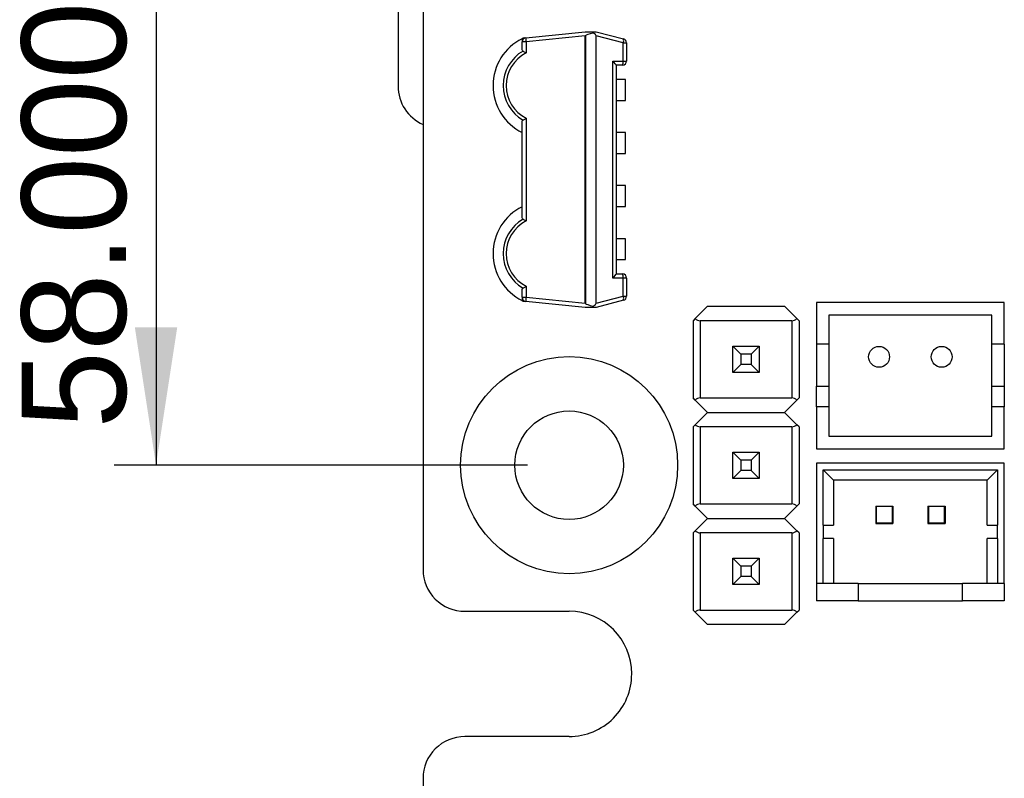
# Model space of a CAD drawing. Header units: millimetres. Extents: x 15 to 205, y 5 to 292.
# Tile 34 of 56: x 37 to 60, y 205 to 223. Entities that reach past the tile are written whole.
import ezdxf

# ---------------------------------------------------------------- set-up
doc = ezdxf.new("R2010")
doc.units = ezdxf.units.MM
doc.layers.add('几何体', color=7, linetype='Continuous')
doc.layers.add('尺寸', color=3, linetype='Continuous')
doc.styles.add('SLDTEXTSTYLE2', font='txt')
doc.dimstyles.new('SLDDIMSTYLE0', dxfattribs={"dimtxt": 2.5, "dimasz": 3.302, "dimexe": 0, "dimexo": 0.0625, "dimtad": 1, "dimdec": 3, "dimrnd": 1e-09, "dimzin": 4, "dimdsep": 46, "dimtxsty": 'SLDTEXTSTYLE2', "dimsah": 1, "dimcen": 0.09, "dimadec": 0, "dimazin": 1, "dimtfac": 1, "dimtdec": 3, "dimtofl": 0, "dimtmove": 0, "dimatfit": 3, "dimfxl": 1, "dimfrac": 2, "dimtolj": 1, "dimtzin": 12, "dimarcsym": 0})

# ---------------------------------------------------------------- blocks, each defined once
blk = doc.blocks.new('_D_1')
at = {"layer": '尺寸', "transparency": 16777216}
for p, q in [((48.945, 270.403), (39.046, 270.403)), ((40.046, 270.403), (40.046, 212.403)), ((48.945, 212.403), (39.046, 212.403))]:
    blk.add_line(p, q, dxfattribs=at)
for points in [[(40.046, 270.403), (39.538, 267.101), (40.554, 267.101)], [(40.046, 212.403), (40.554, 215.705), (39.538, 215.705)]]:
    blk.add_solid(points, dxfattribs=at)
at = {"layer": '尺寸', "transparency": 16777216, "insert": (36.823, 213.278), "char_height": 2.5, "attachment_point": 1, "rotation": 90, "style": 'SLDTEXTSTYLE2'}
blk.add_mtext('58.000', dxfattribs=at)

msp = doc.modelspace()

# ---------------------------------------------------------------- linework, layer by layer
at = {"layer": '几何体'}
for p, q in [((46.4452, 259.5631), (46.4452, 209.903)), ((45.8452, 231.4833), (45.8452, 221.4833)), ((48.9112, 222.642), (50.3302, 222.7831)), ((50.3302, 222.7831), (50.5233, 222.7831)), ((50.5233, 222.7831), (50.5892, 222.7831)), ((50.5892, 222.7831), (51.2462, 222.6125)), ((48.8211, 222.6179), (48.8211, 222.5425)), ((48.8211, 222.3624), (48.8211, 222.5425)), ((48.9144, 222.5425), (48.8211, 222.5425)), ((50.3268, 222.6829), (48.9144, 222.5425)), ((48.9144, 222.5425), (48.9144, 222.2775)), ((50.3268, 216.2832), (50.3268, 222.6829)), ((50.3335, 222.6903), (50.3335, 216.2758)), ((50.5892, 216.2811), (50.5892, 222.685)), ((51.2415, 222.5157), (50.5892, 222.685)), ((51.2415, 222.0831), (51.2415, 222.5157)), ((51.2415, 222.5157), (51.3211, 222.5157)), ((51.3211, 222.5157), (51.3211, 222.0831)), ((50.9915, 222.0831), (51.2415, 222.0831)), ((50.9915, 216.8831), (50.9915, 222.0831)), ((51.2415, 222.0831), (51.3211, 222.0831)), ((51.0711, 221.9851), (51.0711, 216.981)), ((51.2211, 221.9831), (51.0711, 221.9831)), ((51.2938, 221.6381), (51.0711, 221.6381)), ((51.2938, 221.1381), (51.2938, 221.6381)), ((51.0711, 221.1381), (51.2938, 221.1381)), ((48.8211, 218.3377), (48.8211, 220.6284)), ((48.9144, 220.7133), (48.9144, 218.2528)), ((51.2938, 220.3681), (51.0711, 220.3681)), ((51.2938, 219.8681), (51.2938, 220.3681)), ((51.0711, 219.8681), (51.2938, 219.8681)), ((51.2938, 219.0981), (51.0711, 219.0981)), ((51.2938, 218.5981), (51.2938, 219.0981)), ((51.0711, 218.5981), (51.2938, 218.5981)), ((51.2938, 217.8281), (51.0711, 217.8281)), ((51.2938, 217.3281), (51.2938, 217.8281)), ((51.0711, 217.3281), (51.2938, 217.3281)), ((51.2415, 216.8831), (50.9915, 216.8831)), ((51.0711, 216.9831), (51.2211, 216.9831)), ((51.2415, 216.4504), (51.2415, 216.8831)), ((51.3211, 216.8831), (51.2415, 216.8831)), ((51.3211, 216.8831), (51.3211, 216.4504)), ((48.8211, 216.4236), (48.8211, 216.6037)), ((48.9144, 216.6886), (48.9144, 216.4236)), ((48.8211, 216.4236), (48.9144, 216.4236)), ((48.8211, 216.4236), (48.8211, 216.3482)), ((48.9144, 216.4236), (50.3268, 216.2832)), ((50.5892, 216.2811), (51.2415, 216.4504)), ((51.2415, 216.4504), (51.3211, 216.4504)), ((50.3302, 216.1831), (48.9112, 216.3241)), ((50.5233, 216.1831), (50.3302, 216.1831)), ((50.5892, 216.1831), (50.5233, 216.1831)), ((51.2462, 216.3536), (50.5892, 216.1831)), ((53.2606, 216.2081), (52.9657, 215.9132)), ((53.2606, 216.2081), (55.1096, 216.2081)), ((55.4045, 215.9132), (55.1096, 216.2081)), ((55.872, 216.2982), (55.872, 215.2982)), ((60.372, 216.2982), (55.872, 216.2982)), ((60.372, 215.2982), (60.372, 216.2982)), ((52.9657, 215.9132), (52.9151, 215.8626)), ((55.4551, 215.8626), (55.4045, 215.9132)), ((60.072, 215.9982), (56.172, 215.9982)), ((56.172, 215.9982), (56.172, 215.2982)), ((60.072, 215.2982), (60.072, 215.9982)), ((52.9151, 215.8626), (52.9151, 214.0135)), ((55.2823, 215.8626), (53.0878, 215.8626)), ((53.0878, 215.8626), (53.0878, 214.0135)), ((55.2823, 215.8626), (55.2823, 214.0135)), ((55.4551, 215.8626), (55.4551, 214.0135)), ((53.8701, 215.2532), (53.8701, 215.253)), ((53.8701, 215.253), (54.0601, 215.0633)), ((53.8701, 215.253), (54.5001, 215.253)), ((53.8701, 214.623), (53.8701, 215.253)), ((54.5001, 215.253), (54.3101, 215.0633)), ((54.5001, 215.2532), (54.5001, 215.253)), ((54.5001, 215.253), (54.5001, 214.623)), ((56.172, 215.2982), (55.872, 215.2982)), ((55.872, 215.2982), (55.872, 214.2982)), ((56.172, 215.2982), (56.172, 214.2982)), ((60.372, 215.2982), (60.072, 215.2982)), ((60.072, 214.2982), (60.072, 215.2982)), ((60.372, 215.2982), (60.372, 214.2982)), ((54.3101, 215.0633), (54.0601, 215.0633)), ((54.0601, 215.0633), (54.0601, 214.8133)), ((54.3101, 215.0633), (54.3101, 214.8133)), ((54.0601, 214.8133), (53.8701, 214.623)), ((54.3101, 214.8133), (54.0601, 214.8133)), ((54.3101, 214.8133), (54.5001, 214.623)), ((54.5001, 214.623), (53.8701, 214.623)), ((55.872, 214.2982), (56.172, 214.2982)), ((55.872, 213.7982), (55.872, 214.2982)), ((56.172, 214.2982), (56.172, 213.7982)), ((60.072, 213.7982), (60.072, 214.2982)), ((60.072, 214.2982), (60.372, 214.2982)), ((60.372, 214.2982), (60.372, 213.7982)), ((52.9657, 213.9629), (52.9151, 214.0135)), ((53.0878, 214.0135), (55.2823, 214.0135)), ((55.4045, 213.9629), (55.4551, 214.0135)), ((53.2606, 213.6681), (52.9657, 213.9629)), ((55.1096, 213.6681), (55.4045, 213.9629)), ((56.172, 213.7982), (55.872, 213.7982)), ((55.872, 213.7982), (55.872, 212.7982)), ((56.172, 213.7982), (56.172, 213.0982)), ((60.372, 213.7982), (60.072, 213.7982)), ((60.072, 213.0982), (60.072, 213.7982)), ((60.372, 212.7982), (60.372, 213.7982)), ((53.2606, 213.6681), (52.9657, 213.3732)), ((53.2606, 213.6681), (55.1096, 213.6681)), ((55.4045, 213.3732), (55.1096, 213.6681)), ((52.9657, 213.3732), (52.9151, 213.3226)), ((52.9151, 213.3226), (52.9151, 211.4735)), ((55.2823, 213.3226), (53.0878, 213.3226)), ((53.0878, 213.3226), (53.0878, 211.4735)), ((55.2823, 213.3226), (55.2823, 211.4735)), ((55.4551, 213.3226), (55.4045, 213.3732)), ((55.4551, 213.3226), (55.4551, 211.4735)), ((56.172, 213.0982), (60.072, 213.0982)), ((53.8701, 212.7132), (53.8701, 212.713)), ((53.8701, 212.083), (53.8701, 212.713)), ((53.8701, 212.713), (54.0601, 212.5233)), ((53.8701, 212.713), (54.5001, 212.713)), ((54.5001, 212.713), (54.3101, 212.5233)), ((54.5001, 212.7132), (54.5001, 212.713)), ((54.5001, 212.713), (54.5001, 212.083)), ((55.872, 212.7982), (60.372, 212.7982)), ((54.3101, 212.5233), (54.0601, 212.5233)), ((54.0601, 212.5233), (54.0601, 212.2733)), ((54.3101, 212.5233), (54.3101, 212.2733)), ((60.373, 212.455), (55.873, 212.455)), ((55.873, 212.455), (55.873, 209.565)), ((60.373, 209.565), (60.373, 212.455)), ((54.0601, 212.2733), (53.8701, 212.083)), ((54.3101, 212.2733), (54.0601, 212.2733)), ((54.3101, 212.2733), (54.5001, 212.083)), ((56.033, 212.295), (56.283, 212.045)), ((56.033, 210.9663), (56.033, 212.295)), ((56.033, 212.295), (60.213, 212.295)), ((60.213, 212.295), (59.963, 212.045)), ((60.213, 212.295), (60.213, 210.9663)), ((54.5001, 212.083), (53.8701, 212.083)), ((56.283, 212.045), (56.283, 210.9663)), ((59.963, 212.045), (56.283, 212.045)), ((59.963, 210.9663), (59.963, 212.045)), ((52.9657, 211.4229), (52.9151, 211.4735)), ((53.2606, 211.1281), (52.9657, 211.4229)), ((53.0878, 211.4735), (55.2823, 211.4735)), ((55.1096, 211.1281), (55.4045, 211.4229)), ((55.4045, 211.4229), (55.4551, 211.4735)), ((57.293, 211.42), (57.293, 211.01)), ((57.293, 211.42), (57.703, 211.42)), ((57.693, 211.41), (57.303, 211.41)), ((57.303, 211.41), (57.303, 211.02)), ((57.693, 211.02), (57.693, 211.41)), ((57.703, 211.42), (57.703, 211.01)), ((58.543, 211.42), (58.543, 211.01)), ((58.543, 211.42), (58.953, 211.42)), ((58.943, 211.41), (58.553, 211.41)), ((58.553, 211.41), (58.553, 211.02)), ((58.943, 211.02), (58.943, 211.41)), ((58.953, 211.42), (58.953, 211.01)), ((52.9657, 210.8332), (53.2606, 211.1281)), ((53.2606, 211.1281), (55.1096, 211.1281)), ((55.4045, 210.8332), (55.1096, 211.1281)), ((56.033, 210.9663), (56.283, 210.9663)), ((56.033, 210.9663), (56.033, 210.6437)), ((57.293, 211.01), (57.703, 211.01)), ((57.303, 211.02), (57.693, 211.02)), ((58.543, 211.01), (58.953, 211.01)), ((58.553, 211.02), (58.943, 211.02)), ((59.963, 210.9663), (60.213, 210.9663)), ((60.213, 210.6437), (60.213, 210.9663)), ((52.9151, 210.7826), (52.9657, 210.8332)), ((52.9151, 210.7826), (52.9151, 208.9335)), ((55.2823, 210.7826), (53.0878, 210.7826)), ((53.0878, 210.7826), (53.0878, 208.9335)), ((55.2823, 210.7826), (55.2823, 208.9335)), ((55.4551, 210.7826), (55.4045, 210.8332)), ((55.4551, 210.7826), (55.4551, 208.9335)), ((56.033, 209.565), (56.033, 210.6437)), ((56.283, 210.6437), (56.033, 210.6437)), ((56.283, 210.6437), (56.283, 209.565)), ((59.963, 209.565), (59.963, 210.6437)), ((60.213, 210.6437), (59.963, 210.6437)), ((60.213, 210.6437), (60.213, 209.565)), ((53.8701, 210.1732), (53.8701, 210.173)), ((53.8701, 209.543), (53.8701, 210.173)), ((53.8701, 210.173), (54.0601, 209.9833)), ((53.8701, 210.173), (54.5001, 210.173)), ((54.5001, 210.173), (54.3101, 209.9833)), ((54.5001, 210.1732), (54.5001, 210.173)), ((54.5001, 210.173), (54.5001, 209.543)), ((54.0601, 209.9833), (54.0601, 209.7333)), ((54.3101, 209.9833), (54.0601, 209.9833)), ((54.3101, 209.9833), (54.3101, 209.7333)), ((54.0601, 209.7333), (53.8701, 209.543)), ((54.5001, 209.543), (53.8701, 209.543)), ((54.3101, 209.7333), (54.0601, 209.7333)), ((54.3101, 209.7333), (54.5001, 209.543)), ((56.033, 209.565), (55.873, 209.565)), ((55.873, 209.565), (55.873, 209.155)), ((56.283, 209.565), (56.033, 209.565)), ((56.873, 209.565), (56.283, 209.565)), ((56.873, 209.565), (56.873, 209.155)), ((56.873, 209.565), (59.373, 209.565)), ((59.373, 209.155), (59.373, 209.565)), ((59.963, 209.565), (59.373, 209.565)), ((60.213, 209.565), (59.963, 209.565)), ((60.373, 209.565), (60.213, 209.565)), ((60.373, 209.565), (60.373, 209.155)), ((56.873, 209.155), (55.873, 209.155)), ((56.873, 209.155), (59.373, 209.155)), ((60.373, 209.155), (59.373, 209.155)), ((47.4452, 208.903), (49.9451, 208.903)), ((52.9151, 208.9335), (52.9657, 208.8829)), ((52.9657, 208.8829), (53.2606, 208.5881)), ((53.0878, 208.9335), (55.2823, 208.9335)), ((55.1096, 208.5881), (55.4045, 208.8829)), ((55.4045, 208.8829), (55.4551, 208.9335)), ((55.1096, 208.5881), (53.2606, 208.5881)), ((49.9451, 205.903), (47.4452, 205.903)), ((46.4452, 204.903), (46.4452, 190.4032))]:
    msp.add_line(p, q, dxfattribs=at)
for centre, radius in [((57.372, 214.9982), 0.25), ((58.872, 214.9982), 0.25), ((49.9451, 212.4031), 2.6), ((49.9451, 212.4031), 1.3)]:
    msp.add_circle(centre, radius, dxfattribs=at)
for centre, radius, start, end in [((49.3711, 221.4954), 1.25, 116.10388, 243.89612), ((48.9211, 222.5425), 0.1, 95.67646, 180), ((48.882, 222.5386), 0.1, 95.67323, 127.5417), ((49.2878, 222.6043), 0.3785, 174.28977, 189.40531), ((51.1182, 222.5703), 0.1348, 336.12803, 18.24989), ((51.2211, 222.5157), 0.1, 0, 75.44719), ((49.3203, 221.4954), 0.9564, 120.10503, 239.89497), ((49.3175, 221.4954), 0.8798, 117.26996, 242.73004), ((51.1035, 222.0591), 0.14, 327.11586, 9.85179), ((51.2211, 222.0831), 0.1, 270, 0), ((46.8452, 221.4833), 1, 180, 246.42182), ((49.3711, 217.4707), 1.25, 116.10388, 243.89612), ((49.3203, 217.4707), 0.9564, 120.10503, 239.89497), ((49.3175, 217.4707), 0.8798, 117.26996, 242.73004), ((51.1035, 216.907), 0.14, 350.14821, 32.88414), ((51.2211, 216.8831), 0.1, 0, 90), ((48.9211, 216.4236), 0.1, 180, 264.32354), ((49.2878, 216.3618), 0.3785, 170.59469, 185.71023), ((51.1182, 216.3958), 0.1348, 341.75011, 23.87197), ((51.2211, 216.4504), 0.1, 284.55281, 0), ((48.882, 216.4275), 0.1, 232.4583, 264.32677), ((53.0878, 216.0353), 0.1727, 225, 270), ((55.2823, 216.0353), 0.1727, 270, 315), ((53.0878, 213.8408), 0.1727, 90, 135), ((55.2823, 213.8408), 0.1727, 45, 90), ((53.0878, 213.4953), 0.1727, 225, 270), ((55.2823, 213.4953), 0.1727, 270, 315), ((53.0878, 211.3008), 0.1727, 90, 135), ((55.2823, 211.3008), 0.1727, 45, 90), ((53.0878, 210.9553), 0.1727, 225, 270), ((55.2823, 210.9553), 0.1727, 270, 315), ((47.4452, 209.903), 1, 179.99903, 270.00097), ((49.9452, 207.403), 1.5, 0.00583, 90.00387), ((53.0878, 208.7608), 0.1727, 90, 135), ((55.2823, 208.7608), 0.1727, 45, 90), ((49.9451, 207.4031), 1.5, 269.99694, 0.00306), ((47.4452, 204.9031), 1, 89.9975, 180.0025)]:
    msp.add_arc(centre, radius, start, end, dxfattribs=at)
for centre, major_axis, ratio, start_param, end_param in [((51.8269, 222.8313), (1.4967, 0.1488), 0.0664861, 2.6191425, 3.0681221), ((50.0984, 222.8071), (0.4902, -0.1272), 0.1974684, 0.0512182, 0.5687367), ((50.3335, 222.6829), (0.0999, 0.1104), 0.0332799, 1.534061, 1.6009231), ((50.9711, 222.0831), (0.0995, -0.0995), 0.102953, 0.1025915, 1.4682048), ((50.9711, 216.8831), (0.0995, 0.0995), 0.102953, 4.8149805, 6.1805938), ((50.3335, 216.2832), (-0.0999, 0.1104), 0.0332799, 1.5406695, 1.6075316), ((51.8269, 216.1348), (-1.4967, 0.1488), 0.0664861, 0.0734706, 0.5224501), ((50.0984, 216.159), (-0.4902, -0.1272), 0.1974684, 2.5728559, 3.0903745)]:
    msp.add_ellipse(centre, major_axis=major_axis, ratio=ratio, start_param=start_param, end_param=end_param, dxfattribs=at)
for points, knots in [([(50.5249, 222.7521), (50.5246, 222.7612), (50.5242, 222.7728), (50.5235, 222.7813), (50.5233, 222.7831)], [0, 0, 0, 0, 0.7872933, 1, 1, 1, 1]), ([(48.8405, 222.3228), (48.8348, 222.328), (48.823, 222.3386), (48.8218, 222.3543), (48.8211, 222.3624)], [0, 0, 0, 0, 0.4870091, 1, 1, 1, 1]), ([(48.8405, 222.3228), (48.8486, 222.3178), (48.8648, 222.3077), (48.8913, 222.2916), (48.908, 222.2814), (48.9138, 222.2778), (48.9144, 222.2775)], [0, 0, 0, 0, 0.3955227, 0.7895158, 0.9783473, 1, 1, 1, 1]), ([(48.8211, 220.6284), (48.8223, 220.6391), (48.8241, 220.6548), (48.8365, 220.6648), (48.8405, 220.668)], [0, 0, 0, 0, 0.6807272, 1, 1, 1, 1]), ([(48.8405, 220.668), (48.8486, 220.673), (48.8648, 220.6831), (48.8913, 220.6992), (48.908, 220.7094), (48.9138, 220.713), (48.9144, 220.7133)], [0, 0, 0, 0, 0.39552268, 0.78951582, 0.9783473, 1, 1, 1, 1]), ([(48.8405, 218.2981), (48.8348, 218.3033), (48.823, 218.3139), (48.8218, 218.3296), (48.8211, 218.3377)], [0, 0, 0, 0, 0.4870091, 1, 1, 1, 1]), ([(48.8405, 218.2981), (48.8486, 218.2931), (48.8648, 218.283), (48.8913, 218.2669), (48.908, 218.2567), (48.9138, 218.2531), (48.9144, 218.2528)], [0, 0, 0, 0, 0.3955227, 0.7895158, 0.9783473, 1, 1, 1, 1]), ([(48.8211, 216.6037), (48.8223, 216.6144), (48.8241, 216.6301), (48.8365, 216.6401), (48.8405, 216.6433)], [0, 0, 0, 0, 0.6807272, 1, 1, 1, 1]), ([(48.8405, 216.6433), (48.8486, 216.6483), (48.8648, 216.6584), (48.8913, 216.6745), (48.908, 216.6847), (48.9138, 216.6883), (48.9144, 216.6886)], [0, 0, 0, 0, 0.3955227, 0.7895158, 0.9783473, 1, 1, 1, 1]), ([(50.5233, 216.1831), (50.5238, 216.1903), (50.5245, 216.1995), (50.5249, 216.2115), (50.5249, 216.214)], [0, 0, 0, 0, 0.7872898, 1, 1, 1, 1])]:
    msp.add_open_spline(points, degree=3, knots=knots, dxfattribs=at)

# ---------------------------------------------------------------- dimensions: what is measured, and where the dimension line sits
at = {"layer": '尺寸'}
dim = msp.add_linear_dim(base=(40.0459, 212.4031), p1=(49.9451, 270.403), p2=(49.9451, 212.4031), angle=90, dimstyle='SLDDIMSTYLE0', dxfattribs=at)
dim.commit()
dim.dimension.update_dxf_attribs({"geometry": '_D_1', "text_midpoint": (40.0459, 217.6425), "dimtype": 160})

doc.saveas('drawing.dxf')
